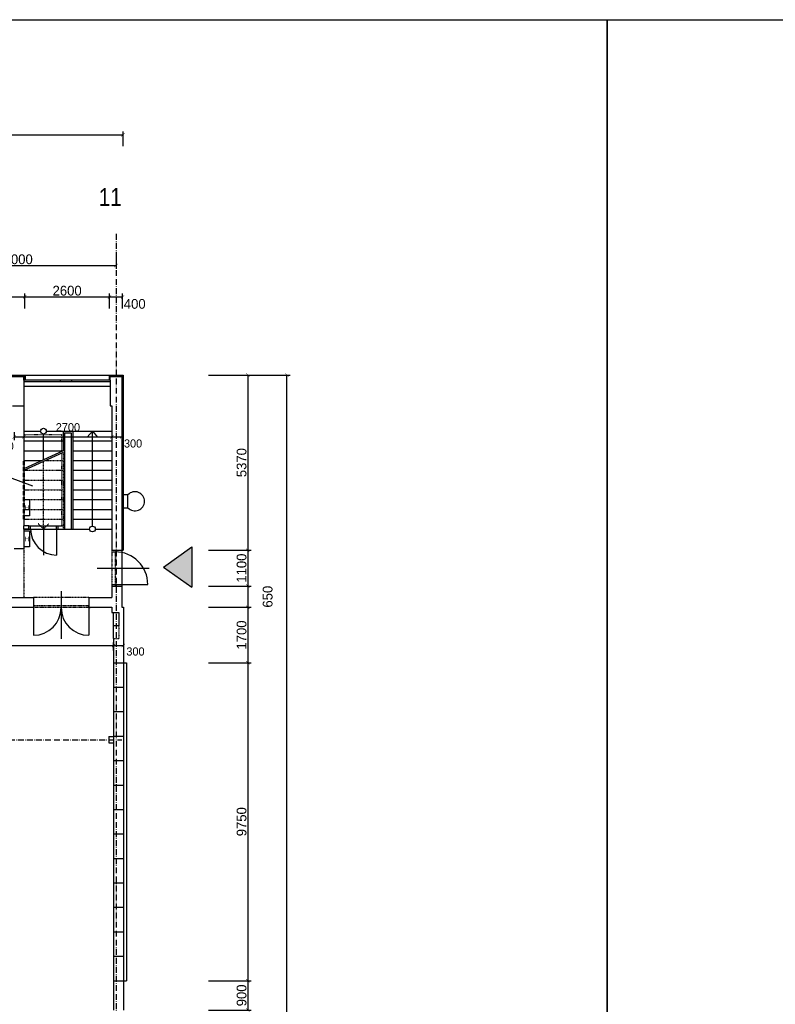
# Model space of a CAD drawing. Header units: millimetres. Extents: x -637441 to -130928, y -380379 to -53767.
# Tile 33 of 193: x -547400 to -524232, y -250081 to -219892. Entities that reach past the tile are written whole.
import ezdxf

# ---------------------------------------------------------------- set-up
doc = ezdxf.new("R2010")
doc.units = ezdxf.units.MM
doc.header["$LTSCALE"] = 10
for name, pattern in [('ACAD_ISO02W100', [15, 12, -3]), ('ACAD_ISO03W100', [30, 12, -18]), ('ACAD_ISO05W100', [34, 24, -3, 0.5, -3, 0.5, -3]), ('ACAD_ISO10W100', [18.5, 12, -3, 0.5, -3]), ('ACAD_ISO12W100', [22, 12, -3, 0.5, -3, 0.5, -3]), ('DASHDOT', [25.4, 12.7, -6.35, 0, -6.35])]:
    doc.linetypes.add(name, pattern=pattern)
doc.layers.add('_POŽÁR', color=240, linetype='Continuous', lineweight=50)
doc.layers.add('CKKOTY', color=7, linetype='Continuous', lineweight=25)
for name, color, linetype in [('Kóty', 7, 'Continuous'), ('Osy', 1, 'DASHDOT'), ('POPIS', 7, 'Continuous'), ('Rozhraní materiálů', 7, 'Continuous'), ('Schodiště', 7, 'Continuous'), ('SLABĚ', 7, 'Continuous'), ('Výplně otvorů', 7, 'Continuous'), ('ZDIVO', 6, 'Continuous'), ('ŠRAFY', 252, 'Continuous')]:
    doc.layers.add(name, color=color, linetype=linetype)
doc.styles.add('NARROW', font='txt')
doc.styles.add('TGV styl', font='txt')
doc.linetypes.add('IZOLACE', pattern='A,0.00254,-2.54,[134,ltypeshp.shx,S=2.54,R=0,X=-2.54,Y=0],-5.08,[134,ltypeshp.shx,S=2.54,R=180,X=2.54,Y=0],-2.54', length=10.16254)
doc.dimstyles.new('VNITŘEK 1-200', dxfattribs={"dimtxt": 250, "dimasz": 100, "dimexe": 100, "dimexo": 250, "dimgap": 40, "dimtad": 1, "dimdec": 0, "dimzin": 0, "dimdsep": 46, "dimtxsty": 'TGV styl', "dimblk1": 'ARCHTICK', "dimblk2": 'ARCHTICK', "dimsah": 1, "dimcen": 0.09, "dimclrd": 256, "dimclre": 256, "dimclrt": 220, "dimadec": 0, "dimazin": 0, "dimtfac": 1, "dimtdec": 0, "dimtofl": 0, "dimtmove": 2, "dimatfit": 3, "dimldrblk": 'ARCHTICK', "dimfxl": 150, "dimfxlon": 1, "dimtolj": 1, "dimtzin": 0, "dimarcsym": 0})
doc.dimstyles.new('VNĚJŠEK 1-100', dxfattribs={"dimtxt": 300, "dimasz": 100, "dimexe": 100, "dimexo": 250, "dimgap": 40, "dimtad": 1, "dimdec": 0, "dimzin": 0, "dimdsep": 46, "dimtxsty": 'TGV styl', "dimblk1": 'ARCHTICK', "dimblk2": 'ARCHTICK', "dimsah": 1, "dimcen": 0.09, "dimclrd": 256, "dimclre": 256, "dimclrt": 220, "dimadec": 0, "dimazin": 0, "dimtfac": 1, "dimtdec": 0, "dimtofl": 0, "dimtmove": 2, "dimatfit": 3, "dimldrblk": 'ARCHTICK', "dimfxl": 350, "dimfxlon": 1, "dimtolj": 1, "dimtzin": 0, "dimarcsym": 0})

# ---------------------------------------------------------------- blocks, each defined once
blk = doc.blocks.new('_ArchTick')
at = {"color": 0, "const_width": 0.15}
blk.add_lwpolyline([(-0.5, -0.5), (0.5, 0.5)], dxfattribs=at)
blk = doc.blocks.new('*D107')
at = {"layer": 'DEFPOINTS', "color": 0}
for p in [(-547246, -228392), (-550246, -230941), (-547246, -230941)]:
    blk.add_point(p, dxfattribs=at)
at = {"layer": 'Kóty', "lineweight": -2}
for p, q in [((-550246, -228742), (-550246, -228292)), ((-550246, -228392), (-547246, -228392)), ((-547246, -228742), (-547246, -228292))]:
    blk.add_line(p, q, dxfattribs=at)
at = {"layer": 'Kóty', "lineweight": -2, "xscale": 100, "yscale": 100, "zscale": 100, "rotation": 180}
blk.add_blockref('_ArchTick', (-550246, -228392), dxfattribs=at)
at = {"layer": 'Kóty', "lineweight": -2, "xscale": 100, "yscale": 100, "zscale": 100}
blk.add_blockref('_ArchTick', (-547246, -228392), dxfattribs=at)
at = {"layer": 'Kóty', "color": 220, "insert": (-548746, -228202), "char_height": 300, "attachment_point": 5, "style": 'TGV styl'}
blk.add_mtext('\\A1;3000', dxfattribs=at)
blk = doc.blocks.new('*D108')
at = {"layer": 'DEFPOINTS', "color": 0}
for p in [(-544646, -228392), (-547246, -230941), (-544646, -230941)]:
    blk.add_point(p, dxfattribs=at)
at = {"layer": 'Kóty', "lineweight": -2}
for p, q in [((-547246, -228742), (-547246, -228292)), ((-547246, -228392), (-544646, -228392)), ((-544646, -228742), (-544646, -228292))]:
    blk.add_line(p, q, dxfattribs=at)
at = {"layer": 'Kóty', "lineweight": -2, "xscale": 100, "yscale": 100, "zscale": 100, "rotation": 180}
blk.add_blockref('_ArchTick', (-547246, -228392), dxfattribs=at)
at = {"layer": 'Kóty', "lineweight": -2, "xscale": 100, "yscale": 100, "zscale": 100}
blk.add_blockref('_ArchTick', (-544646, -228392), dxfattribs=at)
at = {"layer": 'Kóty', "color": 220, "insert": (-545946, -228202), "char_height": 300, "attachment_point": 5, "style": 'TGV styl'}
blk.add_mtext('\\A1;2600', dxfattribs=at)
blk = doc.blocks.new('*D109')
at = {"layer": 'DEFPOINTS', "color": 0}
for p in [(-544246, -228392), (-544646, -230941), (-544246, -236158)]:
    blk.add_point(p, dxfattribs=at)
at = {"layer": 'Kóty', "lineweight": -2}
for p, q in [((-544646, -228742), (-544646, -228292)), ((-544646, -228392), (-544246, -228392)), ((-544246, -228742), (-544246, -228292))]:
    blk.add_line(p, q, dxfattribs=at)
at = {"layer": 'Kóty', "lineweight": -2, "xscale": 100, "yscale": 100, "zscale": 100, "rotation": 180}
blk.add_blockref('_ArchTick', (-544646, -228392), dxfattribs=at)
at = {"layer": 'Kóty', "lineweight": -2, "xscale": 100, "yscale": 100, "zscale": 100}
blk.add_blockref('_ArchTick', (-544246, -228392), dxfattribs=at)
at = {"layer": 'Kóty', "color": 220, "insert": (-543873, -228607), "char_height": 300, "attachment_point": 5, "style": 'TGV styl'}
blk.add_mtext('\\A1;400', dxfattribs=at)
blk = doc.blocks.new('*D110')
at = {"layer": 'DEFPOINTS', "color": 0}
for p in [(-544231, -223424), (-604321, -230828), (-544231, -230788)]:
    blk.add_point(p, dxfattribs=at)
at = {"layer": 'Kóty', "lineweight": -2}
for p, q in [((-604321, -223774), (-604321, -223324)), ((-544231, -223774), (-544231, -223324)), ((-604321, -223424), (-544231, -223424))]:
    blk.add_line(p, q, dxfattribs=at)
at = {"layer": 'Kóty', "lineweight": -2, "xscale": 100, "yscale": 100, "zscale": 100, "rotation": 180}
blk.add_blockref('_ArchTick', (-604321, -223424), dxfattribs=at)
at = {"layer": 'Kóty', "lineweight": -2, "xscale": 100, "yscale": 100, "zscale": 100}
blk.add_blockref('_ArchTick', (-544231, -223424), dxfattribs=at)
at = {"layer": 'Kóty', "color": 220, "insert": (-574276, -223234), "char_height": 300, "attachment_point": 5, "style": 'TGV styl'}
blk.add_mtext('\\A1;60090', dxfattribs=at)
blk = doc.blocks.new('*D121')
at = {"layer": 'DEFPOINTS', "color": 0}
for p in [(-550446, -226458), (-544446, -226458), (-544446, -227430)]:
    blk.add_point(p, dxfattribs=at)
at = {"layer": 'Kóty', "lineweight": -2}
for p, q in [((-550446, -227080), (-550446, -227530)), ((-544446, -227080), (-544446, -227530)), ((-550446, -227430), (-544446, -227430))]:
    blk.add_line(p, q, dxfattribs=at)
at = {"layer": 'Kóty', "lineweight": -2, "xscale": 100, "yscale": 100, "zscale": 100, "rotation": 180}
blk.add_blockref('_ArchTick', (-550446, -227430), dxfattribs=at)
at = {"layer": 'Kóty', "lineweight": -2, "xscale": 100, "yscale": 100, "zscale": 100}
blk.add_blockref('_ArchTick', (-544446, -227430), dxfattribs=at)
at = {"layer": 'Kóty', "color": 220, "insert": (-547446, -227240), "char_height": 300, "attachment_point": 5, "style": 'TGV styl'}
blk.add_mtext('\\A1;6000', dxfattribs=at)
blk = doc.blocks.new('*D174')
at = {"layer": 'DEFPOINTS', "color": 0, "ltscale": 0.35}
for p in [(-544231, -230788), (-544231, -236158), (-540406, -236158)]:
    blk.add_point(p, dxfattribs=at)
at = {"layer": 'Kóty', "lineweight": -2, "ltscale": 0.35}
for p, q in [((-541606, -230788), (-540306, -230788)), ((-540406, -230788), (-540406, -236158)), ((-541606, -236158), (-540306, -236158))]:
    blk.add_line(p, q, dxfattribs=at)
at = {"layer": 'Kóty', "lineweight": -2, "ltscale": 0.35, "xscale": 100, "yscale": 100, "zscale": 100}
for p, rotation in [((-540406, -230788), 90), ((-540406, -236158), 270)]:
    blk.add_blockref('_ArchTick', p, dxfattribs=dict(at, rotation=rotation))
at = {"layer": 'Kóty', "color": 220, "ltscale": 0.35, "insert": (-540596, -233473), "char_height": 300, "attachment_point": 5, "rotation": 90, "style": 'TGV styl'}
blk.add_mtext('\\A1;5370', dxfattribs=at)
blk = doc.blocks.new('*D175')
at = {"layer": 'DEFPOINTS', "color": 0, "ltscale": 0.35}
for p in [(-544231, -236158), (-544271, -237258), (-540406, -237258)]:
    blk.add_point(p, dxfattribs=at)
at = {"layer": 'Kóty', "lineweight": -2, "ltscale": 0.35}
for p, q in [((-541606, -236158), (-540306, -236158)), ((-540406, -236158), (-540406, -237258)), ((-541606, -237258), (-540306, -237258))]:
    blk.add_line(p, q, dxfattribs=at)
at = {"layer": 'Kóty', "lineweight": -2, "ltscale": 0.35, "xscale": 100, "yscale": 100, "zscale": 100}
for p, rotation in [((-540406, -236158), 90), ((-540406, -237258), 270)]:
    blk.add_blockref('_ArchTick', p, dxfattribs=dict(at, rotation=rotation))
at = {"layer": 'Kóty', "color": 220, "ltscale": 0.35, "insert": (-540596, -236708), "char_height": 300, "attachment_point": 5, "rotation": 90, "style": 'TGV styl'}
blk.add_mtext('\\A1;1100', dxfattribs=at)
blk = doc.blocks.new('*D176')
at = {"layer": 'DEFPOINTS', "color": 0, "ltscale": 0.35}
for p in [(-544271, -237258), (-544221, -237908), (-540406, -237908)]:
    blk.add_point(p, dxfattribs=at)
at = {"layer": 'Kóty', "lineweight": -2, "ltscale": 0.35}
for p, q in [((-541606, -237258), (-540306, -237258)), ((-540406, -237258), (-540406, -237908)), ((-541606, -237908), (-540306, -237908))]:
    blk.add_line(p, q, dxfattribs=at)
at = {"layer": 'Kóty', "lineweight": -2, "ltscale": 0.35, "xscale": 100, "yscale": 100, "zscale": 100}
for p, rotation in [((-540406, -237258), 90), ((-540406, -237908), 270)]:
    blk.add_blockref('_ArchTick', p, dxfattribs=dict(at, rotation=rotation))
at = {"layer": 'Kóty', "color": 220, "ltscale": 0.35, "insert": (-539796, -237583), "char_height": 300, "attachment_point": 5, "rotation": 90, "style": 'TGV styl'}
blk.add_mtext('\\A1;650', dxfattribs=at)
blk = doc.blocks.new('*D177')
at = {"layer": 'DEFPOINTS', "color": 0, "ltscale": 0.35}
for p in [(-544221, -237908), (-544221, -239608), (-540406, -239608)]:
    blk.add_point(p, dxfattribs=at)
at = {"layer": 'Kóty', "lineweight": -2, "ltscale": 0.35}
for p, q in [((-541606, -237908), (-540306, -237908)), ((-540406, -237908), (-540406, -239608)), ((-541606, -239608), (-540306, -239608))]:
    blk.add_line(p, q, dxfattribs=at)
at = {"layer": 'Kóty', "lineweight": -2, "ltscale": 0.35, "xscale": 100, "yscale": 100, "zscale": 100}
for p, rotation in [((-540406, -237908), 90), ((-540406, -239608), 270)]:
    blk.add_blockref('_ArchTick', p, dxfattribs=dict(at, rotation=rotation))
at = {"layer": 'Kóty', "color": 220, "ltscale": 0.35, "insert": (-540596, -238758), "char_height": 300, "attachment_point": 5, "rotation": 90, "style": 'TGV styl'}
blk.add_mtext('\\A1;1700', dxfattribs=at)
blk = doc.blocks.new('*D178')
at = {"layer": 'DEFPOINTS', "color": 0, "ltscale": 0.35}
for p in [(-544221, -239608), (-544221, -249358), (-540406, -249358)]:
    blk.add_point(p, dxfattribs=at)
at = {"layer": 'Kóty', "lineweight": -2, "ltscale": 0.35}
for p, q in [((-541606, -239608), (-540306, -239608)), ((-540406, -239608), (-540406, -249358)), ((-541606, -249358), (-540306, -249358))]:
    blk.add_line(p, q, dxfattribs=at)
at = {"layer": 'Kóty', "lineweight": -2, "ltscale": 0.35, "xscale": 100, "yscale": 100, "zscale": 100}
for p, rotation in [((-540406, -239608), 90), ((-540406, -249358), 270)]:
    blk.add_blockref('_ArchTick', p, dxfattribs=dict(at, rotation=rotation))
at = {"layer": 'Kóty', "color": 220, "ltscale": 0.35, "insert": (-540596, -244483), "char_height": 300, "attachment_point": 5, "rotation": 90, "style": 'TGV styl'}
blk.add_mtext('\\A1;9750', dxfattribs=at)
blk = doc.blocks.new('*D179')
at = {"layer": 'DEFPOINTS', "color": 0, "ltscale": 0.35}
for p in [(-544221, -249358), (-544221, -250258), (-540406, -250258)]:
    blk.add_point(p, dxfattribs=at)
at = {"layer": 'Kóty', "lineweight": -2, "ltscale": 0.35}
for p, q in [((-541606, -249358), (-540306, -249358)), ((-540406, -249358), (-540406, -250258)), ((-541606, -250258), (-540306, -250258))]:
    blk.add_line(p, q, dxfattribs=at)
at = {"layer": 'Kóty', "lineweight": -2, "ltscale": 0.35, "xscale": 100, "yscale": 100, "zscale": 100}
for p, rotation in [((-540406, -249358), 90), ((-540406, -250258), 270)]:
    blk.add_blockref('_ArchTick', p, dxfattribs=dict(at, rotation=rotation))
at = {"layer": 'Kóty', "color": 220, "ltscale": 0.35, "insert": (-540596, -249808), "char_height": 300, "attachment_point": 5, "rotation": 90, "style": 'TGV styl'}
blk.add_mtext('\\A1;900', dxfattribs=at)
blk = doc.blocks.new('*D53')
at = {"layer": 'DEFPOINTS', "color": 0, "ltscale": 0.35}
for p in [(-544191, -230788), (-539206, -230788), (-544051, -286928)]:
    blk.add_point(p, dxfattribs=at)
at = {"layer": 'Kóty', "lineweight": -2, "ltscale": 0.35}
for p, q in [((-540406, -230788), (-539106, -230788)), ((-539206, -286928), (-539206, -230788)), ((-540406, -286928), (-539106, -286928))]:
    blk.add_line(p, q, dxfattribs=at)
at = {"layer": 'Kóty', "lineweight": -2, "ltscale": 0.35, "xscale": 100, "yscale": 100, "zscale": 100}
for p, rotation in [((-539206, -230788), 90), ((-539206, -286928), 270)]:
    blk.add_blockref('_ArchTick', p, dxfattribs=dict(at, rotation=rotation))
at = {"layer": 'Kóty', "color": 220, "ltscale": 0.35, "insert": (-539396, -256897), "char_height": 300, "attachment_point": 5, "rotation": 90, "style": 'TGV styl'}
blk.add_mtext('\\A1;56140', dxfattribs=at)
blk = doc.blocks.new('*D214')
at = {"layer": 'DEFPOINTS', "color": 0, "ltscale": 0.35}
for p in [(-547571, -231728), (-547271, -231728), (-547271, -232684)]:
    blk.add_point(p, dxfattribs=at)
at = {"layer": 'Kóty', "lineweight": -2, "ltscale": 0.35}
for p, q in [((-547571, -232534), (-547571, -232784)), ((-547571, -232684), (-547271, -232684)), ((-547271, -232534), (-547271, -232784))]:
    blk.add_line(p, q, dxfattribs=at)
at = {"layer": 'Kóty', "lineweight": -2, "ltscale": 0.35, "xscale": 100, "yscale": 100, "zscale": 100, "rotation": 180}
blk.add_blockref('_ArchTick', (-547571, -232684), dxfattribs=at)
at = {"layer": 'Kóty', "lineweight": -2, "ltscale": 0.35, "xscale": 100, "yscale": 100, "zscale": 100}
blk.add_blockref('_ArchTick', (-547271, -232684), dxfattribs=at)
at = {"layer": 'Kóty', "color": 220, "ltscale": 0.35, "insert": (-547861, -232967), "char_height": 250, "attachment_point": 5, "style": 'TGV styl'}
blk.add_mtext('\\A1;300', dxfattribs=at)
blk = doc.blocks.new('*D215')
at = {"layer": 'DEFPOINTS', "color": 0, "ltscale": 0.35}
for p in [(-547271, -231728), (-544571, -231728), (-544571, -232684)]:
    blk.add_point(p, dxfattribs=at)
at = {"layer": 'Kóty', "lineweight": -2, "ltscale": 0.35}
for p, q in [((-547271, -232534), (-547271, -232784)), ((-547271, -232684), (-544571, -232684)), ((-544571, -232534), (-544571, -232784))]:
    blk.add_line(p, q, dxfattribs=at)
at = {"layer": 'Kóty', "lineweight": -2, "ltscale": 0.35, "xscale": 100, "yscale": 100, "zscale": 100, "rotation": 180}
blk.add_blockref('_ArchTick', (-547271, -232684), dxfattribs=at)
at = {"layer": 'Kóty', "lineweight": -2, "ltscale": 0.35, "xscale": 100, "yscale": 100, "zscale": 100}
blk.add_blockref('_ArchTick', (-544571, -232684), dxfattribs=at)
at = {"layer": 'Kóty', "color": 220, "ltscale": 0.35, "insert": (-545921, -232389), "char_height": 250, "attachment_point": 5, "style": 'TGV styl'}
blk.add_mtext('\\A1;2700', dxfattribs=at)
blk = doc.blocks.new('*D216')
at = {"layer": 'DEFPOINTS', "color": 0, "ltscale": 0.35}
for p in [(-544271, -230828), (-544571, -231728), (-544271, -232684)]:
    blk.add_point(p, dxfattribs=at)
at = {"layer": 'Kóty', "lineweight": -2, "ltscale": 0.35}
for p, q in [((-544571, -232534), (-544571, -232784)), ((-544571, -232684), (-544271, -232684)), ((-544271, -232534), (-544271, -232784))]:
    blk.add_line(p, q, dxfattribs=at)
at = {"layer": 'Kóty', "lineweight": -2, "ltscale": 0.35, "xscale": 100, "yscale": 100, "zscale": 100, "rotation": 180}
blk.add_blockref('_ArchTick', (-544571, -232684), dxfattribs=at)
at = {"layer": 'Kóty', "lineweight": -2, "ltscale": 0.35, "xscale": 100, "yscale": 100, "zscale": 100}
blk.add_blockref('_ArchTick', (-544271, -232684), dxfattribs=at)
at = {"layer": 'Kóty', "color": 220, "ltscale": 0.35, "insert": (-543924, -232887), "char_height": 250, "attachment_point": 5, "style": 'TGV styl'}
blk.add_mtext('\\A1;300', dxfattribs=at)
blk = doc.blocks.new('*D250')
at = {"layer": 'DEFPOINTS', "color": 0, "ltscale": 0.35}
for p in [(-604371, -237908), (-544521, -239083), (-544521, -239608)]:
    blk.add_point(p, dxfattribs=at)
at = {"layer": 'Kóty', "lineweight": -2, "ltscale": 0.35}
for p, q in [((-604371, -238933), (-604371, -239183)), ((-604371, -239083), (-544521, -239083)), ((-544521, -239233), (-544521, -238983))]:
    blk.add_line(p, q, dxfattribs=at)
at = {"layer": 'Kóty', "lineweight": -2, "ltscale": 0.35, "xscale": 100, "yscale": 100, "zscale": 100, "rotation": 180}
blk.add_blockref('_ArchTick', (-604371, -239083), dxfattribs=at)
at = {"layer": 'Kóty', "lineweight": -2, "ltscale": 0.35, "xscale": 100, "yscale": 100, "zscale": 100}
blk.add_blockref('_ArchTick', (-544521, -239083), dxfattribs=at)
at = {"layer": 'Kóty', "color": 220, "ltscale": 0.35, "insert": (-573799, -238915), "char_height": 250, "attachment_point": 5, "style": 'TGV styl'}
blk.add_mtext('\\A1;59850', dxfattribs=at)
blk = doc.blocks.new('*D251')
at = {"layer": 'DEFPOINTS', "color": 0, "ltscale": 0.35}
for p in [(-544221, -237908), (-544221, -239083), (-544521, -239608)]:
    blk.add_point(p, dxfattribs=at)
at = {"layer": 'Kóty', "lineweight": -2, "ltscale": 0.35}
for p, q in [((-544521, -239233), (-544521, -238983)), ((-544521, -239083), (-544221, -239083)), ((-544221, -238933), (-544221, -239183))]:
    blk.add_line(p, q, dxfattribs=at)
at = {"layer": 'Kóty', "lineweight": -2, "ltscale": 0.35, "xscale": 100, "yscale": 100, "zscale": 100, "rotation": 180}
blk.add_blockref('_ArchTick', (-544521, -239083), dxfattribs=at)
at = {"layer": 'Kóty', "lineweight": -2, "ltscale": 0.35, "xscale": 100, "yscale": 100, "zscale": 100}
blk.add_blockref('_ArchTick', (-544221, -239083), dxfattribs=at)
at = {"layer": 'Kóty', "color": 220, "ltscale": 0.35, "insert": (-543850, -239265), "char_height": 250, "attachment_point": 5, "style": 'TGV styl'}
blk.add_mtext('\\A1;300', dxfattribs=at)

msp = doc.modelspace()

# ---------------------------------------------------------------- hatches: boundary and pattern name
at = {"layer": '_POŽÁR', "ltscale": 0.35}
h = msp.add_hatch(color=256, dxfattribs=at)
h.paths.add_polyline_path([(-542124.382, -236059.633), (-542986.022, -236673.366), (-542124.382, -237287.099)])
h.paths.add_polyline_path([(-542117.672, -278659.329), (-542979.313, -279273.062), (-542117.672, -279886.795)])

# ---------------------------------------------------------------- linework, layer by layer
at = {"layer": '_POŽÁR', "linetype": 'ACAD_ISO10W100'}
msp.add_lwpolyline([(-547271.228, -235207.964), (-547271.228, -233407.964)], dxfattribs=at)
at = {"layer": 'CKKOTY', "color": 7}
for points in [[(-623886.051, -219891.55), (-529386.051, -219891.55), (-529386.051, -308991.55), (-623886.051, -308991.55)], [(-529386.051, -219891.55), (-434886.051, -219891.55), (-434886.051, -308991.55), (-529386.051, -308991.55)]]:
    msp.add_lwpolyline(points, close=True, dxfattribs=at)
at = {"layer": 'Kóty'}
for p, q in [((-549536.099, -233249.307), (-547003.916, -234187.115)), ((-546666.896, -235407.964), (-546666.896, -236307.964)), ((-545024.409, -236708.401), (-543434.051, -236708.401)), ((-546129.004, -237415.307), (-546129.004, -238870.889))]:
    msp.add_line(p, q, dxfattribs=at)
at = {"layer": 'Osy', "linetype": 'ACAD_ISO10W100', "ltscale": 1.5}
for p, q in [((-544446.228, -226457.964), (-544446.228, -256367.964)), ((-604621.228, -241967.964), (-544271.228, -241967.964))]:
    msp.add_line(p, q, dxfattribs=at)
at = {"layer": 'POPIS'}
for p, q in [((-547271.228, -234607.964), (-547103.221, -234607.964)), ((-547103.221, -234607.964), (-547103.221, -235105.398)), ((-547103.221, -235105.398), (-547271.228, -235105.398)), ((-547271.228, -235560.53), (-547103.221, -235560.53)), ((-547103.221, -235560.53), (-547103.221, -236057.964)), ((-547103.221, -236057.964), (-547271.228, -236057.964))]:
    msp.add_line(p, q, dxfattribs=at)
at = {"layer": 'Rozhraní materiálů'}
for p, q in [((-547621.228, -231727.964), (-547271.228, -231727.964)), ((-547271.228, -235507.964), (-547271.228, -235407.964)), ((-546021.228, -235407.964), (-546021.228, -235507.964))]:
    msp.add_line(p, q, dxfattribs=at)
at = {"layer": 'Schodiště', "color": 7, "lineweight": -3}
for p, q in [((-547271.228, -232507.964), (-546759.162, -232507.964)), ((-546671.228, -233385.856), (-546671.228, -232595.898)), ((-546583.294, -232507.964), (-546071.228, -232507.964)), ((-546071.228, -232507.964), (-546071.228, -233107.964)), ((-546071.228, -232507.964), (-545771.228, -232507.964)), ((-545771.228, -232507.964), (-544571.228, -232507.964)), ((-545771.228, -232507.964), (-545771.228, -235507.964)), ((-545171.228, -232507.964), (-545326.549, -232692.276)), ((-545171.228, -235420.03), (-545171.228, -232507.964)), ((-545171.228, -232507.964), (-545015.907, -232692.276)), ((-547271.228, -232807.964), (-546071.228, -232807.964)), ((-545771.228, -232807.964), (-544571.228, -232807.964)), ((-547271.228, -233107.964), (-546071.228, -233107.964)), ((-546071.228, -233107.964), (-547271.228, -233663.747)), ((-546071.228, -233163.066), (-547271.228, -233718.85)), ((-545771.228, -233107.964), (-544571.228, -233107.964)), ((-547271.228, -233407.964), (-546718.962, -233407.964)), ((-545771.228, -233407.964), (-544571.228, -233407.964)), ((-545771.228, -233707.964), (-544571.228, -233707.964)), ((-545771.228, -234007.964), (-544571.228, -234007.964)), ((-545771.228, -234307.964), (-544571.228, -234307.964)), ((-545771.228, -234607.964), (-544571.228, -234607.964)), ((-545771.228, -234907.964), (-544571.228, -234907.964)), ((-545771.228, -235207.964), (-544571.228, -235207.964)), ((-545821.228, -235507.964), (-545259.162, -235507.964)), ((-545083.294, -235507.964), (-544571.228, -235507.964))]:
    msp.add_line(p, q, dxfattribs=at)
at = {"layer": 'Schodiště', "linetype": 'ACAD_ISO12W100', "ltscale": 0.2}
for p, q in [((-546071.228, -233163.066), (-546071.228, -235507.964)), ((-547247.724, -233707.964), (-546071.228, -233707.964)), ((-547271.228, -234007.964), (-546071.228, -234007.964)), ((-547271.228, -234307.964), (-546071.228, -234307.964)), ((-547271.228, -234607.964), (-546071.228, -234607.964)), ((-547271.228, -234907.964), (-546071.228, -234907.964)), ((-547271.228, -235207.964), (-546071.228, -235207.964)), ((-546671.228, -235507.964), (-546831.029, -235350.091)), ((-546671.228, -235507.964), (-546511.427, -235350.091)), ((-547271.228, -235507.964), (-546071.228, -235507.964))]:
    msp.add_line(p, q, dxfattribs=at)
at = {"layer": 'Schodiště', "color": 7, "linetype": 'ACAD_ISO12W100', "ltscale": 0.2}
for p, q in [((-546671.228, -235507.964), (-546671.228, -233440.958)), ((-546599.99, -233407.964), (-546071.228, -233407.964))]:
    msp.add_line(p, q, dxfattribs=at)
at = {"layer": 'Schodiště', "color": 7, "lineweight": -3}
for centre in [(-546671.228, -232507.964), (-545171.228, -235507.964)]:
    msp.add_circle(centre, 87.934, dxfattribs=at)
at = {"layer": 'SLABĚ'}
for p, q in [((-549021.228, -230827.964), (-547271.228, -230827.964)), ((-544621.228, -230827.964), (-544271.228, -230827.964)), ((-544271.228, -230827.964), (-544271.228, -236158.401)), ((-547271.228, -231127.964), (-544621.228, -231127.964)), ((-544081.228, -234458.401), (-544231.228, -234458.401)), ((-544081.228, -234858.401), (-544081.228, -234458.401)), ((-544231.228, -234858.401), (-544081.228, -234858.401)), ((-542986.022, -236673.366), (-542124.382, -236059.633)), ((-542124.382, -236059.633), (-542124.382, -237287.099)), ((-542986.022, -236673.366), (-542124.382, -237287.099)), ((-542124.382, -236809.042), (-542124.382, -237287.099)), ((-544536.228, -238067.964), (-544356.228, -238067.964)), ((-544356.228, -238067.964), (-544356.228, -238467.964)), ((-544536.228, -238467.964), (-544356.228, -238467.964)), ((-544221.228, -239607.964), (-544121.228, -239607.964)), ((-544121.228, -239607.964), (-544121.228, -249357.964)), ((-544671.228, -241867.964), (-544671.228, -242067.964)), ((-544671.228, -241867.964), (-544521.228, -241867.964)), ((-544671.228, -242067.964), (-544521.228, -242067.964)), ((-544521.228, -241867.964), (-544521.228, -242067.964)), ((-544221.228, -249357.964), (-544121.228, -249357.964))]:
    msp.add_line(p, q, dxfattribs=at)
at = {"layer": 'SLABĚ', "lineweight": -3}
for p, q in [((-547271.228, -230940.801), (-547271.228, -230827.964)), ((-547231.228, -230787.964), (-544661.228, -230787.964)), ((-544621.228, -230940.801), (-544621.228, -230827.964))]:
    msp.add_line(p, q, dxfattribs=at)
at = {"layer": 'SLABĚ', "linetype": 'ACAD_ISO03W100', "lineweight": -3, "ltscale": 0.1}
for p, q in [((-547271.228, -232607.964), (-546121.228, -232607.964)), ((-546121.228, -232607.964), (-546121.228, -233131.122)), ((-546121.228, -233186.224), (-546121.228, -235407.964))]:
    msp.add_line(p, q, dxfattribs=at)
at = {"layer": 'SLABĚ', "linetype": 'ACAD_ISO12W100', "ltscale": 0.2}
for p, q in [((-547271.228, -236107.964), (-547271.228, -237607.964)), ((-545279.004, -237607.964), (-546979.004, -237607.964))]:
    msp.add_line(p, q, dxfattribs=at)
at = {"layer": 'SLABĚ', "linetype": 'ACAD_ISO05W100', "ltscale": 15}
msp.add_line((-544271.228, -236158.401), (-544271.228, -237258.401), dxfattribs=at)
at = {"layer": 'SLABĚ', "linetype": 'ACAD_ISO03W100', "ltscale": 0.05}
for p in [(-544356.228, -238467.964), (-544536.228, -238867.964)]:
    msp.add_line(p, (-544356.228, -238867.964), dxfattribs=at)
at = {"layer": 'SLABĚ'}
msp.add_arc((-543867.294, -234658.401), 292.862, 223.0719658, 136.9280342, dxfattribs=at)
at = {"layer": 'Výplně otvorů'}
for p, q in [((-544621.228, -230940.801), (-547271.228, -230940.801)), ((-546156.923, -230940.801), (-546156.923, -230996.034)), ((-545806.923, -230940.801), (-545806.923, -230996.034)), ((-544621.228, -230996.034), (-547271.228, -230996.034)), ((-544571.228, -236208.401), (-544471.228, -236208.401)), ((-544571.228, -237208.401), (-543471.228, -237208.401)), ((-546979.004, -237917.964), (-546979.004, -238767.964)), ((-545279.004, -237917.964), (-545279.004, -238767.964)), ((-544521.228, -239607.964), (-544521.228, -249357.964)), ((-544221.228, -239607.964), (-544221.228, -249357.964)), ((-544521.228, -240357.964), (-544221.228, -240357.964)), ((-544521.228, -241107.964), (-544221.228, -241107.964)), ((-544521.228, -241857.964), (-544221.228, -241857.964)), ((-544521.228, -242607.964), (-544221.228, -242607.964)), ((-544521.228, -243357.964), (-544221.228, -243357.964)), ((-544521.228, -244107.964), (-544221.228, -244107.964)), ((-544521.228, -244857.964), (-544221.228, -244857.964)), ((-544521.228, -245607.964), (-544221.228, -245607.964)), ((-544521.228, -246357.964), (-544221.228, -246357.964)), ((-544521.228, -247107.964), (-544221.228, -247107.964)), ((-544521.228, -247857.964), (-544221.228, -247857.964)), ((-544521.228, -248607.964), (-544221.228, -248607.964))]:
    msp.add_line(p, q, dxfattribs=at)
at = {"layer": 'Výplně otvorů', "ltscale": 0.2}
for p, q in [((-547116.896, -235407.964), (-546216.896, -235407.964)), ((-547116.896, -235507.964), (-546216.896, -235507.964)), ((-546266.896, -235507.964), (-546266.896, -236307.964))]:
    msp.add_line(p, q, dxfattribs=at)
at = {"layer": 'Výplně otvorů', "linetype": 'ACAD_ISO02W100', "ltscale": 0.2}
for p, q in [((-547066.896, -235507.964), (-547066.896, -235407.964)), ((-546266.896, -235507.964), (-546266.896, -235407.964))]:
    msp.add_line(p, q, dxfattribs=at)
at = {"layer": 'Výplně otvorů', "linetype": 'ACAD_ISO12W100', "lineweight": -3, "ltscale": 0.175}
for p, q in [((-544571.228, -236158.401), (-544571.228, -237258.401)), ((-544471.228, -236158.401), (-544471.228, -237258.401)), ((-545279.004, -237867.964), (-546979.004, -237867.964)), ((-545289.004, -237917.964), (-546979.004, -237917.964))]:
    msp.add_line(p, q, dxfattribs=at)
at = {"layer": 'Výplně otvorů', "color": 3, "lineweight": -3}
for p, q in [((-546969.004, -237867.964), (-546969.004, -237917.964)), ((-545289.004, -237867.964), (-545289.004, -237917.964)), ((-546969.004, -237917.964), (-547019.004, -237917.964)), ((-545289.004, -237917.964), (-545239.004, -237917.964))]:
    msp.add_line(p, q, dxfattribs=at)
at = {"layer": 'Výplně otvorů'}
for centre, radius, start, end in [((-546266.896, -235507.964), 800, 180, 270), ((-544471.228, -237208.401), 1000, 0, 90), ((-546979.004, -237917.964), 850, 270, 0), ((-545279.004, -237917.964), 850, 180, 270)]:
    msp.add_arc(centre, radius, start, end, dxfattribs=at)
at = {"layer": 'ZDIVO'}
for p, q in [((-549061.228, -230787.964), (-547231.228, -230787.964)), ((-547271.228, -230940.801), (-547271.228, -233663.747)), ((-547231.228, -230787.964), (-547231.228, -230940.801)), ((-544661.228, -230787.964), (-544231.228, -230787.964)), ((-544661.228, -230787.964), (-544661.228, -230940.801)), ((-544621.228, -230940.801), (-544621.228, -231727.964)), ((-544231.228, -230787.964), (-544231.228, -236158.401)), ((-544621.228, -231727.964), (-544571.228, -231727.964)), ((-544571.228, -231727.964), (-544571.228, -236158.401)), ((-546021.228, -232557.964), (-546021.228, -235407.964)), ((-546021.228, -232557.964), (-545821.228, -232557.964)), ((-545821.228, -232557.964), (-545821.228, -235507.964)), ((-547271.228, -233718.85), (-547271.228, -235407.964)), ((-547116.896, -235407.964), (-547271.228, -235407.964)), ((-547116.896, -235507.964), (-547116.896, -235407.964)), ((-546216.896, -235507.964), (-546216.896, -235407.964)), ((-546216.896, -235407.964), (-546021.228, -235407.964)), ((-547271.228, -235507.964), (-547271.228, -236107.964)), ((-547116.896, -235507.964), (-547271.228, -235507.964)), ((-546216.896, -235507.964), (-546021.228, -235507.964)), ((-546021.228, -235507.964), (-545821.228, -235507.964)), ((-547571.228, -236107.964), (-547271.228, -236107.964)), ((-544571.228, -236158.401), (-544231.228, -236158.401)), ((-544571.228, -237258.401), (-544571.228, -237607.964)), ((-544571.228, -237258.401), (-544271.228, -237258.401)), ((-544271.228, -237258.401), (-544271.228, -237907.964)), ((-549571.228, -237607.964), (-546979.004, -237607.964)), ((-546979.004, -237607.964), (-546979.004, -237907.964)), ((-545279.004, -237607.964), (-544571.228, -237607.964)), ((-545279.004, -237607.964), (-545279.004, -237907.964)), ((-550950.095, -237907.964), (-546979.004, -237907.964)), ((-545279.004, -237907.964), (-544571.228, -237907.964)), ((-544571.228, -237907.964), (-544571.228, -238067.964)), ((-544571.228, -238067.964), (-544536.228, -238067.964)), ((-544536.228, -238067.964), (-544536.228, -238467.964)), ((-544271.228, -237907.964), (-544221.228, -237907.964)), ((-544221.228, -237907.964), (-544221.228, -239607.964)), ((-544536.228, -238467.964), (-544536.228, -238867.964)), ((-544521.228, -238867.964), (-544521.228, -239607.964)), ((-544521.228, -239607.964), (-544221.228, -239607.964)), ((-544521.228, -249357.964), (-544221.228, -249357.964)), ((-544521.228, -249357.964), (-544521.228, -250257.964)), ((-544221.228, -249357.964), (-544221.228, -250257.964))]:
    msp.add_line(p, q, dxfattribs=at)
at = {"layer": 'ŠRAFY', "linetype": 'IZOLACE', "ltscale": 0.015}
for p, q in [((-549046.228, -230802.964), (-547246.228, -230802.964)), ((-547246.228, -230940.801), (-547246.228, -230802.964)), ((-544646.228, -230802.964), (-544246.228, -230802.964)), ((-544646.228, -230940.801), (-544646.228, -230802.964)), ((-544246.228, -230802.964), (-544246.228, -236158.401))]:
    msp.add_line(p, q, dxfattribs=at)

# ---------------------------------------------------------------- texts
at = {"layer": 'POPIS', "style": 'NARROW'}
for s, height, p in [('11', 550, (-544973.494, -225604.954)), ('H', 150, (-547255.748, -234935.44)), ('H', 150, (-547255.748, -235888.006))]:
    msp.add_text(s, height=height, dxfattribs=at).set_placement(p)

# ---------------------------------------------------------------- dimensions: what is measured, and where the dimension line sits
at = {"layer": 'Kóty'}
for base, p1, p2, picture, middle in [((-544231.228, -223423.976), (-604321.228, -230827.964), (-544231.228, -230787.964), '*D110', (-574276.228, -223233.976)), ((-544446.228, -227429.704), (-550446.228, -226457.964), (-544446.228, -226457.964), '*D121', (-547446.228, -227239.704)), ((-547246.228, -228392.278), (-550246.228, -230940.801), (-547246.228, -230940.801), '*D107', (-548746.228, -228202.278)), ((-544646.228, -228392.278), (-547246.228, -230940.801), (-544646.228, -230940.801), '*D108', (-545946.228, -228202.278))]:
    dim = msp.add_linear_dim(base=base, p1=p1, p2=p2, dimstyle='VNĚJŠEK 1-100', override={"dimtxt": 300}, dxfattribs=at)
    dim.commit()
    dim.dimension.update_dxf_attribs({"geometry": picture, "text_midpoint": middle})
dim = msp.add_linear_dim(base=(-544246.228, -228392.278), p1=(-544646.228, -230940.801), p2=(-544246.228, -236158.401), dimstyle='VNĚJŠEK 1-100', override={"dimtxt": 300}, dxfattribs=at)
dim.commit()
dim.dimension.update_dxf_attribs({"geometry": '*D109', "text_midpoint": (-543873.469, -228607.241), "dimtype": 160})
at = {"layer": 'Kóty', "ltscale": 0.35}
for base, p1, p2, picture, middle in [((-544271.228, -232684.323), (-544571.228, -231727.964), (-544271.228, -230827.964), '*D216', (-543923.899, -232886.564)), ((-547271.228, -232684.323), (-547571.228, -231727.964), (-547271.228, -231727.964), '*D214', (-547860.812, -232967.101)), ((-544571.228, -232684.323), (-547271.228, -231727.964), (-544571.228, -231727.964), '*D215', (-545921.228, -232389.036)), ((-544521.228, -239083.03), (-604371.228, -237907.964), (-544521.228, -239607.964), '*D250', (-573798.904, -238915.387)), ((-544221.228, -239083.03), (-544521.228, -239607.964), (-544221.228, -237907.964), '*D251', (-543850.388, -239264.532))]:
    dim = msp.add_linear_dim(base=base, p1=p1, p2=p2, dimstyle='VNITŘEK 1-200', dxfattribs=at)
    dim.commit()
    dim.dimension.update_dxf_attribs({"geometry": picture, "text_midpoint": middle, "dimtype": 160})
for base, p1, p2, picture, middle in [((-540406.41, -236158.401), (-544231.228, -230787.964), (-544231.228, -236158.401), '*D174', (-540596.41, -233473.182)), ((-540406.41, -237258.401), (-544231.228, -236158.401), (-544271.228, -237258.401), '*D175', (-540596.41, -236708.401)), ((-540406.41, -237907.964), (-544271.228, -237258.401), (-544221.228, -237907.964), '*D176', (-539796.41, -237583.182)), ((-540406.41, -239607.964), (-544221.228, -237907.964), (-544221.228, -239607.964), '*D177', (-540596.41, -238757.964)), ((-540406.41, -249357.964), (-544221.228, -239607.964), (-544221.228, -249357.964), '*D178', (-540596.41, -244482.964)), ((-540406.41, -250257.964), (-544221.228, -249357.964), (-544221.228, -250257.964), '*D179', (-540596.41, -249807.964))]:
    dim = msp.add_linear_dim(base=base, p1=p1, p2=p2, angle=90, dimstyle='VNĚJŠEK 1-100', override={"dimtxt": 300, "dimfxl": 1200}, dxfattribs=at)
    dim.commit()
    dim.dimension.update_dxf_attribs({"geometry": picture, "text_midpoint": middle})
dim = msp.add_linear_dim(base=(-539206.41, -230787.964), p1=(-544050.69, -286927.964), p2=(-544190.69, -230787.964), angle=90, dimstyle='VNĚJŠEK 1-100', override={"dimtxt": 300, "dimfxl": 1200}, dxfattribs=at)
dim.commit()
dim.dimension.update_dxf_attribs({"geometry": '*D53', "text_midpoint": (-539396.41, -256896.528), "dimtype": 160})

doc.saveas('drawing.dxf')
